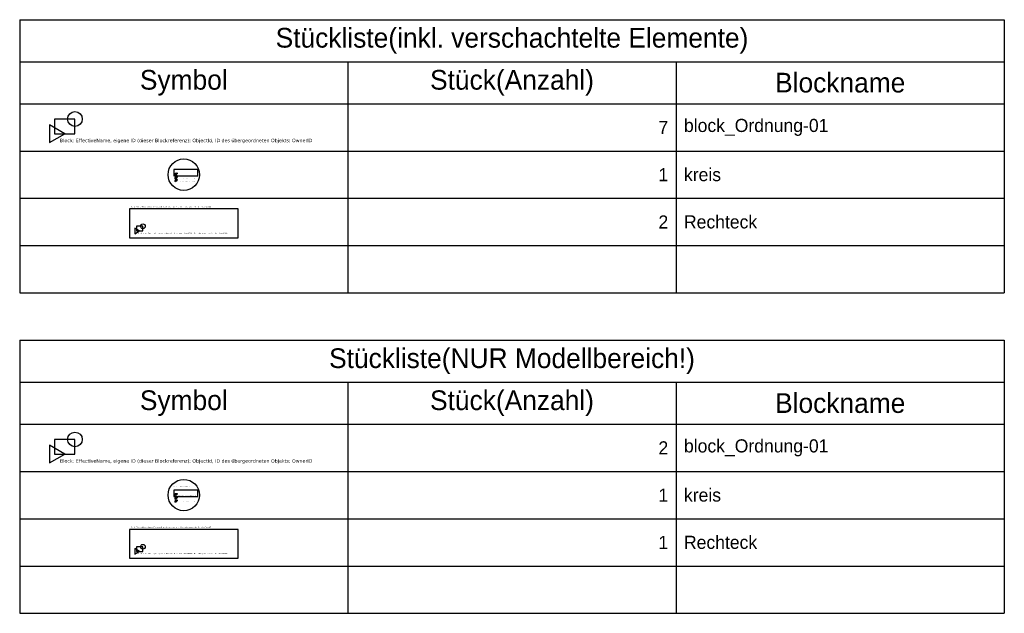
# Model space of a CAD drawing. Header units: millimetres. Extents: x -54077 to 39650, y -45043 to 8155.
# Tile 1 of 2: x -54077 to -35327, y -17825 to -6525. Entities that reach past the tile are written whole.
import ezdxf

# ---------------------------------------------------------------- set-up
doc = ezdxf.new("R2010")
doc.units = ezdxf.units.MM
doc.styles.add('Zeissig', font='verdana.TTF')

# ---------------------------------------------------------------- blocks, each defined once
blk = doc.blocks.new('block_Ordnung-01')
for points in [[(-1189, -856), (0, -856), (0, 0), (-1189, 0)], [(-595, -856), (-1486, -341), (-1486, -1371)]]:
    blk.add_lwpolyline(points, close=True)
blk.add_circle((0, 0), 428)
at = {"style": 'Zeissig'}
blk.add_attdef('BAUGRUPPE', (-877, -1351), '', height=200, dxfattribs=at)
blk = doc.blocks.new('Rechteck')
blk.add_lwpolyline([(-1976, -1109), (17884, -1109), (17884, 4164), (-1976, 4164)], close=True)
blk.add_blockref('block_Ordnung-01', (467, 984)).add_auto_attribs({'BAUGRUPPE': 'Block: block_Ordnung-01, eigene ID (dieser Blockreferenz): 2129684080, ID des übergeordneten Objekts: 2129682688'})
at = {"style": 'Zeissig'}
blk.add_attdef('BAUGRUPPE', (-1754, 4444), '', height=200, dxfattribs=at)
blk = doc.blocks.new('kreis')
blk.add_circle((11316, 0), 12988)
for name, p, values in [('Rechteck', (5041, 34), {'BAUGRUPPE': 'Block: Rechteck, eigene ID (dieser Blockreferenz): 2129684592, ID des übergeordneten Objekts: 2129683072'}), ('block_Ordnung-01', (5464, -1943), {'BAUGRUPPE': 'Block: block_Ordnung-01, eigene ID (dieser Blockreferenz): 2129684520, ID des übergeordneten Objekts: 2129683072'}), ('block_Ordnung-01', (5464, -4325), {'BAUGRUPPE': 'Block: block_Ordnung-01, eigene ID (dieser Blockreferenz): 2129684664, ID des übergeordneten Objekts: 2129683072'})]:
    blk.add_blockref(name, p).add_auto_attribs(values)
at = {"style": 'Zeissig'}
blk.add_attdef('BAUGRUPPE', (2156, 6811), '', height=200, dxfattribs=at)
blk = doc.blocks.new('*T4')
at = {"color": 0, "linetype": 'ByBlock', "lineweight": -2}
for p, q in [((0, 0), (18750, 0)), ((0, 0), (0, -5200)), ((18750, 0), (18750, -5200)), ((0, -800), (18750, -800)), ((6250, -800), (6250, -5200)), ((12500, -800), (12500, -5200)), ((0, -1600), (18750, -1600)), ((0, -2500), (18750, -2500)), ((0, -3400), (18750, -3400)), ((0, -4300), (18750, -4300)), ((0, -5200), (18750, -5200))]:
    blk.add_line(p, q, dxfattribs=at)
at = {"color": 0}
for name, p, xscale, yscale, zscale in [('block_Ordnung-01', (1053, -1890, 0), 0.3267664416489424, 0.3267664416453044, 0.3267664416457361), ('kreis', (2864, -2950), 0.02309893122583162, 0.0230989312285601, 0.02309893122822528), ('Rechteck', (2297, -4035, 0), 0.1041083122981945, 0.104108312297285, 0.1041083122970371)]:
    blk.add_blockref(name, p, dxfattribs=dict(at, xscale=xscale, yscale=yscale, zscale=zscale)).add_auto_attribs({'BAUGRUPPE': 'Block: EffectiveName, eigene ID (dieser Blockreferenz): ObjectId, ID des übergeordneten Objekts: OwnerID'})
for s, insert, char_height, width, attachment_point in [('Stückliste(inkl. verschachtelte Elemente)', (9375, -400), 375, 18450, 5), ('Symbol', (3125, -1200), 375, 5950, 5), ('Stück(Anzahl)', (9375, -1200), 375, 5950, 5), ('Blockname', (15625, -1200), 375, 5950, 5), ('block_Ordnung-01', (12650, -2050), 250, 5950, 4), ('7', (12350, -2050), 250, 5950, 6), ('1', (12350, -2950), 250, 5950, 6), ('kreis', (12650, -2950), 250, 5950, 4), ('2', (12350, -3850), 250, 5950, 6), ('Rechteck', (12650, -3850), 250, 5950, 4)]:
    blk.add_mtext(s, dxfattribs=dict(at, insert=insert, char_height=char_height, width=width, attachment_point=attachment_point))
blk = doc.blocks.new('*T5')
at = {"color": 0, "linetype": 'ByBlock', "lineweight": -2}
for p, q in [((0, 0), (18750, 0)), ((0, 0), (0, -5200)), ((18750, 0), (18750, -5200)), ((0, -800), (18750, -800)), ((6250, -800), (6250, -5200)), ((12500, -800), (12500, -5200)), ((0, -1600), (18750, -1600)), ((0, -2500), (18750, -2500)), ((0, -3400), (18750, -3400)), ((0, -4300), (18750, -4300)), ((0, -5200), (18750, -5200))]:
    blk.add_line(p, q, dxfattribs=at)
at = {"color": 0}
for name, p, xscale, yscale, zscale in [('block_Ordnung-01', (1053, -1890, 0), 0.3267664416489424, 0.3267664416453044, 0.3267664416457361), ('kreis', (2864, -2950), 0.02309893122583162, 0.02309893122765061, 0.02309893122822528), ('Rechteck', (2297, -4035, 0), 0.1041083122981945, 0.1041083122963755, 0.1041083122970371)]:
    blk.add_blockref(name, p, dxfattribs=dict(at, xscale=xscale, yscale=yscale, zscale=zscale)).add_auto_attribs({'BAUGRUPPE': 'Block: EffectiveName, eigene ID (dieser Blockreferenz): ObjectId, ID des übergeordneten Objekts: OwnerID'})
for s, insert, char_height, width, attachment_point in [('Stückliste(NUR Modellbereich!)', (9375, -400), 375, 18450, 5), ('Symbol', (3125, -1200), 375, 5950, 5), ('Stück(Anzahl)', (9375, -1200), 375, 5950, 5), ('Blockname', (15625, -1200), 375, 5950, 5), ('block_Ordnung-01', (12650, -2050), 250, 5950, 4), ('2', (12350, -2050), 250, 5950, 6), ('1', (12350, -2950), 250, 5950, 6), ('kreis', (12650, -2950), 250, 5950, 4), ('1', (12350, -3850), 250, 5950, 6), ('Rechteck', (12650, -3850), 250, 5950, 4)]:
    blk.add_mtext(s, dxfattribs=dict(at, insert=insert, char_height=char_height, width=width, attachment_point=attachment_point))

msp = doc.modelspace()

# ---------------------------------------------------------------- block references
for name, p in [('*T4', (-54077, -6525)), ('*T5', (-54077, -12625))]:
    msp.add_blockref(name, p)

doc.saveas('drawing.dxf')
